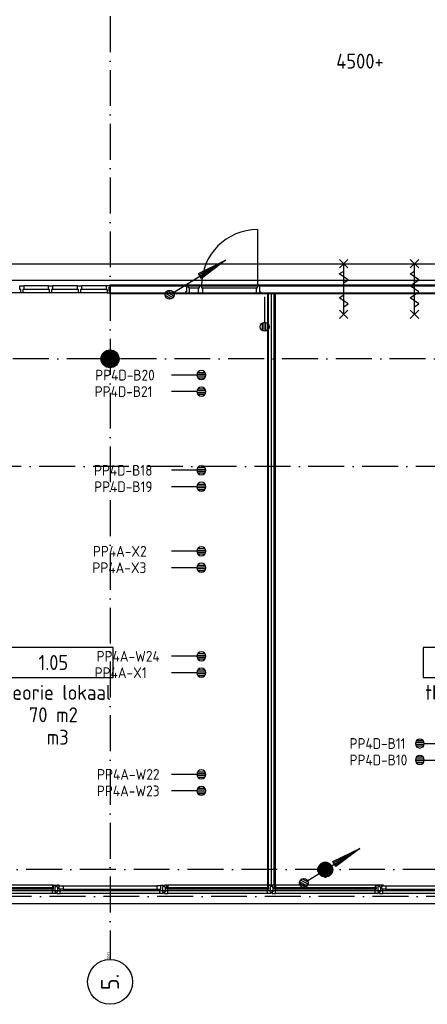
# Model space of a CAD drawing. Header units: millimetres. Extents: x 84333 to 240712, y -2244 to 84291.
# Tile 66 of 74: x 204107 to 210924, y 39772 to 56254. Entities that reach past the tile are written whole.
import ezdxf
from ezdxf.enums import TextEntityAlignment as Align

# ---------------------------------------------------------------- set-up
doc = ezdxf.new("R2010")
doc.units = ezdxf.units.MM
doc.header["$LTSCALE"] = 100
doc.linetypes.add('DASHDOT', pattern=[9, 6, -1.5, 0, -1.5])
doc.layers.get('0').update_dxf_attribs({"linetype": 'CONTINUOUS'})
for name, color, linetype in [('AFDELING', 4, 'CONTINUOUS'), ('AL$1----_TEKST', 7, 'CONTINUOUS'), ('AL$7----_STRAMIEN', 1, 'DASHDOT'), ('AL21----_BUITENWAND', 4, 'CONTINUOUS'), ('AL22----_BINNENWAND', 7, 'CONTINUOUS'), ('AL28----_KONSTRUKTIE', 3, 'CONTINUOUS'), ('AL31----_BUITENKOZ', 7, 'CONTINUOUS'), ('AL32----_BINNENKOZ', 7, 'CONTINUOUS'), ('AL65----_BEVEILIGING', 7, 'CONTINUOUS'), ('ALN-----_BLOCKNAAM', 2, 'CONTINUOUS'), ('ALXAA---_GEWBETON', 12, 'CONTINUOUS'), ('ALXOU---_GLAS', 7, 'CONTINUOUS'), ('EB6441--_ATTRIB', 2, 'CONTINUOUS'), ('EL6126--_PVR', 3, 'CONTINUOUS'), ('EL6441--_DATACOM', 3, 'CONTINUOUS'), ('GEBOUWLABEL', 4, 'CONTINUOUS'), ('INHOUD', 7, 'CONTINUOUS'), ('KABELGGOOT1', 8, 'CONTINUOUS'), ('OMSCHRIJVING', 7, 'CONTINUOUS'), ('OPPERVLAK', 7, 'CONTINUOUS'), ('VOLGNUMMER', 7, 'CONTINUOUS')]:
    doc.layers.add(name, color=color, linetype=linetype)
doc.styles.add('1_8', font='ISO', dxfattribs={"height": 1.8})
doc.styles.add('NORATT', font='iso.shx')
doc.styles.get("Standard").update_dxf_attribs({"font": 'iso.shx'})
doc.styles.add('TECHNIC', font='technic_.ttf')

# ---------------------------------------------------------------- blocks, each defined once
blk = doc.blocks.new('ES4X2')
for p, q in [((-0.45, 1.4), (-0.45, 2.6)), ((-0.15, 1.27), (-0.15, 2.73)), ((0.15, 1.27), (0.15, 2.73)), ((0.45, 1.4), (0.45, 2.6)), ((0, 1.25), (0, -3))]:
    blk.add_line(p, q)
blk.add_circle((0, 2), 0.75)
at = {"style": '1_8', "flags": 8}
for tag, p in [('NUMMER', (1.25, 3.5)), ('CODE', (-1.25, 3.5))]:
    blk.add_attdef(tag, text='', height=1.8, rotation=90, dxfattribs=at).set_placement(p, align=Align.MIDDLE_LEFT)
blk.add_attdef('M_CODE', text='', height=1.8, dxfattribs=at).set_placement((0, 0), align=Align.MIDDLE_CENTER)
blk = doc.blocks.new('ES111201')
for p, q in [((0.38, 0.65), (5.5, 9.53)), ((0.73, 0.15), (-0.73, 0.15)), ((0.6, 0.45), (-0.6, 0.45)), ((0.73, -0.15), (-0.73, -0.15)), ((0.6, -0.45), (-0.6, -0.45))]:
    blk.add_line(p, q)
for points in [[(2.57, 5.45), (5.5, 9.53), (3.43, 4.95)], [(3.22, 5.07), (4.63, 8.01), (2.78, 5.32)]]:
    blk.add_lwpolyline(points, close=True)
blk.add_circle((0, 0), 0.75)
blk = doc.blocks.new('1011')
at = {"layer": 'AL$7----_STRAMIEN', "color": 7, "linetype": 'Continuous'}
blk.add_circle((-750, 0), 750, dxfattribs=at)
at = {"layer": 'AL$7----_STRAMIEN', "color": 3, "linetype": 'Continuous'}
blk.add_attdef('STR-NAAM', text='', height=600, rotation=360, dxfattribs=at).set_placement((-750, 0), align=Align.MIDDLE)
at = {"layer": 'ALN-----_BLOCKNAAM', "linetype": 'Continuous'}
blk.add_text('1011', height=100, dxfattribs=at).set_placement((0, 0))
blk = doc.blocks.new('GEBOUWLABEL')
at = {"layer": 'VOLGNUMMER'}
blk.add_lwpolyline([(-4, -1), (4, -1), (4, 1), (-4, 1)], close=True, dxfattribs=at)
at = {"color": 0, "linetype": 'ByBlock', "flags": 1}
for tag, p in [('OPPERVLAKTESOORT', (0.5, 8)), ('TERREIN', (0.5, 6.5)), ('GEBOUW', (0.5, 5)), ('GEBRUIKSFUNCTIE', (0.5, 3.5)), ('BOUWLAAG', (0.5, 2)), ('HOOGTE', (0, -6.5)), ('RUIMTEFUNCTIE', (0, -8))]:
    blk.add_attdef(tag, text='', height=1, dxfattribs=at).set_placement(p, align=Align.MIDDLE_CENTER)
at = {"layer": 'INHOUD', "color": 0, "linetype": 'ByBlock'}
blk.add_attdef('INHOUD', text='', height=1, dxfattribs=at).set_placement((0, -5), align=Align.MIDDLE_CENTER)
at = {"layer": 'OMSCHRIJVING', "color": 0, "linetype": 'ByBlock'}
blk.add_attdef('OMSCHRIJVING', text='', height=1, dxfattribs=at).set_placement((0, -2), align=Align.MIDDLE_CENTER)
at = {"layer": 'OPPERVLAK', "color": 0, "linetype": 'ByBlock'}
blk.add_attdef('OPPERVLAK', text='', height=1, dxfattribs=at).set_placement((0, -3.5), align=Align.MIDDLE_CENTER)
at = {"layer": 'VOLGNUMMER', "color": 0, "linetype": 'ByBlock'}
blk.add_attdef('VOLGNUMMER', text='', height=1, dxfattribs=at).set_placement((0, 0), align=Align.MIDDLE_CENTER)
blk = doc.blocks.new('A$C13e6995e')
at = {"layer": 'AL$7----_STRAMIEN', "color": 1}
for p, q in [((152664, 52820), (49978, 52820)), ((152204, 51020), (4612, 51020)), ((151985, 44270), (8891, 44270)), ((152377, 43820), (9684, 43820))]:
    blk.add_line(p, q, dxfattribs=at)
blk.add_lwpolyline([(121285, 79257), (121285, 42766)], dxfattribs=at)
at = {"layer": 'AL21----_BUITENWAND', "color": 8}
for p, q in [((114085, 43920), (146485, 43920)), ((146485, 43700), (114085, 43700))]:
    blk.add_line(p, q, dxfattribs=at)
at = {"layer": 'AL22----_BINNENWAND', "color": 8}
for p, q in [((121285, 54060), (127043, 54060)), ((121285, 53910), (121285, 54060)), ((127043, 53910), (121285, 53910)), ((125860, 44010), (125710, 44010))]:
    blk.add_line(p, q, dxfattribs=at)
at = {"layer": 'AL22----_BINNENWAND', "color": 8, "linetype": 'Continuous'}
for p, q in [((121285, 54045), (127043, 54045)), ((121285, 53925), (127043, 53925))]:
    blk.add_line(p, q, dxfattribs=at)
at = {"layer": 'AL22----_BINNENWAND', "color": 8}
for points in [[(123750, 54984), (123750, 54050)], [(122549, 54061), (122549, 54036), (122565, 54036), (122565, 53944), (122549, 53944), (122549, 53922), (122616, 53922), (122616, 54010), (122599, 54010), (122599, 54061), (122549, 54061)], [(122599, 54061), (122783, 54061)], [(122616, 54010), (122766, 54010)], [(122616, 53922), (122766, 53922)], [(122783, 54061), (122816, 54061), (122816, 54010), (122833, 54010), (122833, 53922), (122766, 53922), (122766, 54010), (122783, 54010), (122783, 54061), (122816, 54061)], [(122816, 54050), (123750, 54050)], [(122816, 54010), (123750, 54010)], [(123800, 54061), (123800, 54036), (123784, 54036), (123784, 53944), (123800, 53944), (123800, 53922), (123733, 53922), (123733, 54010), (123750, 54010), (123750, 54061), (123800, 54061)], [(123937, 44010), (123937, 53927)], [(123985, 44010), (123985, 53927)], [(124032, 44010), (124032, 53927)]]:
    blk.add_lwpolyline(points, dxfattribs=at)
blk.add_lwpolyline([(123922, 44010), (123922, 53927), (124047, 53927), (124047, 44010)], close=True, dxfattribs=at)
blk.add_arc((123750, 54050), 934, 90, 180, dxfattribs=at)
at = {"layer": 'AL28----_KONSTRUKTIE', "color": 8}
for centre, radius in [((121285, 52820), 150), ((124885, 44270), 125)]:
    blk.add_circle(centre, radius, dxfattribs=at)
at = {"layer": 'AL31----_BUITENKOZ', "color": 8}
for p, q in [((120320, 44010), (118650, 44010)), ((123920, 44010), (122250, 44010)), ((125720, 44010), (124050, 44010)), ((120320, 43871), (118650, 43871)), ((122120, 43871), (120450, 43871)), ((120500, 43997), (122070, 43997)), ((120500, 43943), (122070, 43943)), ((123920, 43871), (122250, 43871)), ((125720, 43871), (124050, 43871)), ((127520, 43871), (125850, 43871)), ((125900, 43997), (127470, 43997)), ((125900, 43943), (127470, 43943))]:
    blk.add_line(p, q, dxfattribs=at)
at = {"layer": 'AL31----_BUITENKOZ', "color": 8, "linetype": 'Continuous'}
for p, q in [((120332, 44010), (120320, 44010)), ((120320, 44010), (120320, 43973)), ((120332, 44005), (120332, 44010)), ((120337, 44010), (120376, 44010)), ((120337, 43943), (120337, 44010)), ((120376, 44010), (120376, 44004)), ((120433, 44010), (120394, 44010)), ((120394, 44010), (120394, 44004)), ((120433, 43943), (120433, 44010)), ((122137, 44010), (122176, 44010)), ((122137, 43943), (122137, 44010)), ((122176, 44010), (122176, 44004)), ((122233, 44010), (122194, 44010)), ((122194, 44010), (122194, 44004)), ((122233, 43943), (122233, 44010)), ((122238, 44005), (122238, 44010)), ((122238, 44010), (122250, 44010)), ((122250, 44010), (122250, 43973)), ((123932, 44010), (123920, 44010)), ((123920, 44010), (123920, 43973)), ((123932, 44005), (123932, 44010)), ((123937, 44010), (123976, 44010)), ((123937, 43943), (123937, 44010)), ((123976, 44010), (123976, 44004)), ((124033, 44010), (123994, 44010)), ((123994, 44010), (123994, 44004)), ((124033, 43943), (124033, 44010)), ((124038, 44005), (124038, 44010)), ((124038, 44010), (124050, 44010)), ((124050, 44010), (124050, 43973)), ((125732, 44010), (125720, 44010)), ((125720, 44010), (125720, 43973)), ((125732, 44005), (125732, 44010)), ((125737, 44010), (125776, 44010)), ((125737, 43943), (125737, 44010)), ((125776, 44010), (125776, 44004)), ((125833, 44010), (125794, 44010)), ((125794, 44010), (125794, 44004)), ((125833, 43943), (125833, 44010)), ((120320, 43973), (120337, 43973)), ((120320, 43890), (120320, 43943)), ((120320, 43943), (120337, 43943)), ((120320, 43882), (120320, 43890)), ((120320, 43878), (120320, 43882)), ((120320, 43871), (120320, 43878)), ((120357, 43871), (120320, 43871)), ((120337, 44005), (120332, 44005)), ((120337, 43973), (120337, 44005)), ((120376, 43871), (120357, 43871)), ((120376, 43981), (120362, 43981)), ((120362, 43981), (120362, 43901)), ((120362, 43901), (120376, 43901)), ((120376, 44004), (120376, 43990)), ((120376, 43990), (120376, 43990)), ((120376, 43990), (120376, 43981)), ((120376, 43901), (120376, 43891)), ((120376, 43891), (120376, 43891)), ((120376, 43891), (120376, 43877)), ((120376, 43877), (120376, 43871)), ((120394, 44004), (120394, 43990)), ((120394, 43990), (120394, 43990)), ((120394, 43990), (120394, 43980)), ((120394, 43980), (120408, 43980)), ((120408, 43900), (120394, 43900)), ((120394, 43900), (120394, 43891)), ((120394, 43891), (120394, 43891)), ((120394, 43891), (120394, 43877)), ((120394, 43877), (120394, 43871)), ((120394, 43871), (120413, 43871)), ((120408, 43980), (120408, 43900)), ((120413, 43871), (120450, 43871)), ((120433, 43943), (120433, 43997)), ((120433, 43997), (120500, 43997)), ((120450, 43943), (120433, 43943)), ((120500, 43943), (120433, 43943)), ((120450, 43890), (120450, 43943)), ((120450, 43882), (120450, 43890)), ((120450, 43878), (120450, 43882)), ((120450, 43871), (120450, 43878)), ((120500, 43997), (120500, 43943)), ((122137, 43997), (122070, 43997)), ((122070, 43997), (122070, 43943)), ((122070, 43943), (122137, 43943)), ((122120, 43890), (122120, 43943)), ((122120, 43943), (122137, 43943)), ((122120, 43882), (122120, 43890)), ((122120, 43878), (122120, 43882)), ((122120, 43871), (122120, 43878)), ((122157, 43871), (122120, 43871)), ((122137, 43943), (122137, 43997)), ((122176, 43871), (122157, 43871)), ((122176, 43981), (122162, 43981)), ((122162, 43981), (122162, 43901)), ((122162, 43901), (122176, 43901)), ((122176, 44004), (122176, 43990)), ((122176, 43990), (122176, 43990)), ((122176, 43990), (122176, 43981)), ((122176, 43901), (122176, 43891)), ((122176, 43891), (122176, 43891)), ((122176, 43891), (122176, 43877)), ((122176, 43877), (122176, 43871)), ((122194, 44004), (122194, 43990)), ((122194, 43990), (122194, 43990)), ((122194, 43990), (122194, 43980)), ((122194, 43980), (122208, 43980)), ((122208, 43900), (122194, 43900)), ((122194, 43900), (122194, 43891)), ((122194, 43891), (122194, 43891)), ((122194, 43891), (122194, 43877)), ((122194, 43877), (122194, 43871)), ((122194, 43871), (122213, 43871)), ((122208, 43980), (122208, 43900)), ((122213, 43871), (122250, 43871)), ((122233, 43973), (122233, 44005)), ((122233, 44005), (122238, 44005)), ((122250, 43973), (122233, 43973)), ((122250, 43943), (122233, 43943)), ((122250, 43890), (122250, 43943)), ((122250, 43882), (122250, 43890)), ((122250, 43878), (122250, 43882)), ((122250, 43871), (122250, 43878)), ((123920, 43973), (123937, 43973)), ((123920, 43890), (123920, 43943)), ((123920, 43943), (123937, 43943)), ((123920, 43882), (123920, 43890)), ((123920, 43878), (123920, 43882)), ((123920, 43871), (123920, 43878)), ((123957, 43871), (123920, 43871)), ((123937, 44005), (123932, 44005)), ((123937, 43973), (123937, 44005)), ((123976, 43871), (123957, 43871)), ((123976, 43981), (123962, 43981)), ((123962, 43981), (123962, 43901)), ((123962, 43901), (123976, 43901)), ((123976, 44004), (123976, 43990)), ((123976, 43990), (123976, 43990)), ((123976, 43990), (123976, 43981)), ((123976, 43901), (123976, 43891)), ((123976, 43891), (123976, 43891)), ((123976, 43891), (123976, 43877)), ((123976, 43877), (123976, 43871)), ((123994, 44004), (123994, 43990)), ((123994, 43990), (123994, 43990)), ((123994, 43990), (123994, 43980)), ((123994, 43980), (124008, 43980)), ((124008, 43900), (123994, 43900)), ((123994, 43900), (123994, 43891)), ((123994, 43891), (123994, 43891)), ((123994, 43891), (123994, 43877)), ((123994, 43877), (123994, 43871)), ((123994, 43871), (124013, 43871)), ((124008, 43980), (124008, 43900)), ((124013, 43871), (124050, 43871)), ((124033, 43973), (124033, 44005)), ((124033, 44005), (124038, 44005)), ((124050, 43973), (124033, 43973)), ((124050, 43943), (124033, 43943)), ((124050, 43890), (124050, 43943)), ((124050, 43882), (124050, 43890)), ((124050, 43878), (124050, 43882)), ((124050, 43871), (124050, 43878)), ((125720, 43973), (125737, 43973)), ((125720, 43890), (125720, 43943)), ((125720, 43943), (125737, 43943)), ((125720, 43882), (125720, 43890)), ((125720, 43878), (125720, 43882)), ((125720, 43871), (125720, 43878)), ((125757, 43871), (125720, 43871)), ((125737, 44005), (125732, 44005)), ((125737, 43973), (125737, 44005)), ((125776, 43871), (125757, 43871)), ((125776, 43981), (125762, 43981)), ((125762, 43981), (125762, 43901)), ((125762, 43901), (125776, 43901)), ((125776, 44004), (125776, 43990)), ((125776, 43990), (125776, 43990)), ((125776, 43990), (125776, 43981)), ((125776, 43901), (125776, 43891)), ((125776, 43891), (125776, 43891)), ((125776, 43891), (125776, 43877)), ((125776, 43877), (125776, 43871)), ((125794, 44004), (125794, 43990)), ((125794, 43990), (125794, 43990)), ((125794, 43990), (125794, 43980)), ((125794, 43980), (125808, 43980)), ((125808, 43900), (125794, 43900)), ((125794, 43900), (125794, 43891)), ((125794, 43891), (125794, 43891)), ((125794, 43891), (125794, 43877)), ((125794, 43877), (125794, 43871)), ((125794, 43871), (125813, 43871)), ((125808, 43980), (125808, 43900)), ((125813, 43871), (125850, 43871)), ((125833, 43943), (125833, 43997)), ((125833, 43997), (125900, 43997)), ((125850, 43943), (125833, 43943)), ((125900, 43943), (125833, 43943)), ((125850, 43890), (125850, 43943)), ((125850, 43882), (125850, 43890)), ((125850, 43878), (125850, 43882)), ((125850, 43871), (125850, 43878)), ((125900, 43997), (125900, 43943))]:
    blk.add_line(p, q, dxfattribs=at)
at = {"layer": 'AL32----_BINNENKOZ', "color": 8}
for p, q in [((119791, 53928), (119340, 53928)), ((119774, 53979), (119774, 54042)), ((119774, 54042), (119841, 54042)), ((119791, 53979), (119774, 53979)), ((119791, 53928), (119791, 53979)), ((119824, 53928), (119791, 53928)), ((119841, 53979), (119824, 53979)), ((119824, 53979), (119824, 53928)), ((120275, 53928), (119824, 53928)), ((120258, 54042), (119841, 54042)), ((120258, 54042), (119841, 54042)), ((119841, 54042), (119841, 53979)), ((120258, 53979), (119841, 53979)), ((120258, 53979), (120258, 54042)), ((120258, 54042), (120325, 54042)), ((120275, 53979), (120258, 53979)), ((120275, 53928), (120275, 53979)), ((120308, 53928), (120275, 53928)), ((120325, 53979), (120308, 53979)), ((120308, 53979), (120308, 53928)), ((120759, 53928), (120308, 53928)), ((120325, 54042), (120325, 53979)), ((120742, 54042), (120325, 54042)), ((120742, 54042), (120325, 54042)), ((120742, 53979), (120325, 53979)), ((120742, 53979), (120742, 54042)), ((120742, 54042), (120809, 54042)), ((120759, 53979), (120742, 53979)), ((120759, 53928), (120759, 53979)), ((120792, 53928), (120759, 53928)), ((120809, 53979), (120792, 53979)), ((120792, 53979), (120792, 53928)), ((121243, 53928), (120792, 53928)), ((121226, 54042), (120809, 54042)), ((121226, 54042), (120809, 54042)), ((120809, 54042), (120809, 53979)), ((121226, 53979), (120809, 53979)), ((121285, 54042), (121218, 54042)), ((121218, 54042), (121218, 53979)), ((121218, 53979), (121235, 53979)), ((121235, 53979), (121235, 53928)), ((121235, 53928), (121285, 53928)), ((121269, 53953), (121269, 54020)), ((121269, 54020), (121285, 54020)), ((121285, 53953), (121269, 53953)), ((121285, 54020), (121285, 54042)), ((121285, 53928), (121285, 53953))]:
    blk.add_line(p, q, dxfattribs=at)
at = {"layer": 'AL65----_BEVEILIGING', "color": 8, "linetype": 'Continuous'}
for points in [[(125263, 54346), (125123, 54486)], [(125123, 54346), (125263, 54486)], [(125193, 53566), (125193, 54416)], [(126447, 54346), (126307, 54486)], [(126307, 54346), (126447, 54486)], [(126377, 53566), (126377, 54416)], [(125193, 54091), (125268, 54141), (125118, 54241), (125193, 54291)], [(126377, 54091), (126452, 54141), (126302, 54241), (126377, 54291)], [(126377, 53891), (126452, 53941), (126302, 54041), (126377, 54091)], [(125193, 53691), (125268, 53741), (125118, 53841), (125193, 53891)], [(126377, 53691), (126452, 53741), (126302, 53841), (126377, 53891)], [(125263, 53496), (125123, 53636)], [(125123, 53496), (125263, 53636)], [(126447, 53496), (126307, 53636)], [(126307, 53496), (126447, 53636)]]:
    blk.add_lwpolyline(points, dxfattribs=at)
at = {"layer": 'ALXAA---_GEWBETON', "color": 8}
for p, q in [((121165, 52730), (121165, 52910)), ((121185, 52708), (121185, 52932)), ((121205, 52693), (121205, 52947)), ((121225, 52683), (121225, 52958)), ((121245, 52675), (121245, 52965)), ((121265, 52671), (121265, 52969)), ((121285, 52670), (121285, 52970)), ((121305, 52671), (121305, 52969)), ((121325, 52675), (121325, 52965)), ((121345, 52683), (121345, 52958)), ((121365, 52693), (121365, 52947)), ((121385, 52708), (121385, 52932)), ((121405, 52730), (121405, 52910)), ((121145, 52766), (121145, 52874)), ((121425, 52766), (121425, 52874)), ((124785, 44346), (124984, 44346)), ((124805, 44366), (124965, 44366)), ((124838, 44386), (124932, 44386)), ((124760, 44266), (125010, 44266)), ((124761, 44286), (125009, 44286)), ((124762, 44246), (125008, 44246)), ((124765, 44306), (125005, 44306)), ((124768, 44226), (125002, 44226)), ((124773, 44326), (124997, 44326)), ((124778, 44206), (124992, 44206)), ((124793, 44186), (124977, 44186)), ((124816, 44166), (124954, 44166)), ((124872, 44146), (124898, 44146))]:
    blk.add_line(p, q, dxfattribs=at)
at = {"layer": 'ALXOU---_GLAS', "color": 8}
for p, q in [((118635, 43971), (120335, 43971)), ((120335, 43945), (118635, 43945)), ((120335, 43971), (120335, 43945)), ((122235, 43945), (122235, 43971)), ((122235, 43971), (123935, 43971)), ((123935, 43945), (122235, 43945)), ((123935, 43971), (123935, 43945)), ((124035, 43945), (124035, 43971)), ((124035, 43971), (125735, 43971)), ((125735, 43945), (124035, 43945)), ((125735, 43971), (125735, 43945))]:
    blk.add_line(p, q, dxfattribs=at)
at = {"layer": 'KABELGGOOT1'}
for p, q in [((127913, 54406, 2750), (117636, 54406, 2750)), ((106555, 54136, 2750), (128258, 54136, 2750))]:
    blk.add_line(p, q, dxfattribs=at)
at = {"layer": 'AL$7----_STRAMIEN', "xscale": 0.5, "yscale": 0.5, "zscale": 0.5, "rotation": 90.00000000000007}
blk.add_blockref('1011', (121285, 42766), dxfattribs=at).add_auto_attribs({'STR-NAAM': '5.'})
at = {"layer": 'GEBOUWLABEL', "color": 8, "xscale": 250, "yscale": 250, "zscale": 250}
for p, values in [((120337, 47737), {'VOLGNUMMER': '1.05', 'OMSCHRIJVING': 'theorie lokaal', 'OPPERVLAK': '70 m2', 'INHOUD': ' m3'}), ((127522, 47737), {'VOLGNUMMER': '1.03a', 'OMSCHRIJVING': 'theorie lokaal', 'OPPERVLAK': '70 m2', 'INHOUD': ' m3'})]:
    blk.add_blockref('GEBOUWLABEL', p, dxfattribs=at).add_auto_attribs(values)
at = {"layer": 'AFDELING', "color": 8, "style": 'TECHNIC'}
for p in [(92219, 54468), (58038, 41625), (88108, 41444)]:
    blk.add_attdef('VIDE', text='', height=500, dxfattribs=at).set_placement(p, align=Align.CENTER)
blk.add_attdef('VIDE', text='', height=500, rotation=90, dxfattribs=at).set_placement((75129, 25766), align=Align.CENTER)
at = {"layer": 'AL$1----_TEKST', "color": 8}
blk.add_text('4500+', height=250, dxfattribs=at).set_placement((125068, 57679))

msp = doc.modelspace()

# ---------------------------------------------------------------- block references
at = {"layer": 'EL6126--_PVR', "xscale": 99.99999999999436, "yscale": 99.99999999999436, "zscale": 99.99999999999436, "rotation": 331.7005555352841}
for p in [(206613, 51649, 1500), (208859, 41803)]:
    msp.add_blockref('ES111201', p, dxfattribs=at)
at = {"layer": 'EL6441--_DATACOM'}
msp.add_blockref('A$C13e6995e', (84333, -2244), dxfattribs=at)
at = {"layer": 'EL6441--_DATACOM', "xscale": 100.0000000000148, "yscale": 100.0000000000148, "zscale": 100.0000000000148, "rotation": 179.9997926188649}
msp.add_blockref('ES4X2', (208205, 51313, 1500), dxfattribs=at)
at = {"layer": 'EL6441--_DATACOM'}
ref = msp.add_blockref('ES4X2', (206945, 50305, 1500), dxfattribs=dict(at, xscale=-99.99999999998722, yscale=100, zscale=100, rotation=270.0006221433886))
ref.add_attrib('CODE', 'PP4D-B20', dxfattribs={"layer": 'EB6441--_ATTRIB', "color": 1, "height": 180, "rotation": 0.0004, "style": 'NORATT', "flags": 8}).set_placement((206366, 50304, 1500), align=Align.MIDDLE_RIGHT)
ref = msp.add_blockref('ES4X2', (206945, 50029, 1500), dxfattribs=dict(at, xscale=-99.99999999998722, yscale=100, zscale=100, rotation=270.0006221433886))
ref.add_attrib('CODE', 'PP4D-B21', dxfattribs={"layer": 'EB6441--_ATTRIB', "color": 1, "height": 180, "rotation": 0.0004, "style": 'NORATT', "flags": 8}).set_placement((206328, 50029, 1500), align=Align.MIDDLE_RIGHT)
ref = msp.add_blockref('ES4X2', (206945, 48712, 1500), dxfattribs=dict(at, xscale=-99.99999999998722, yscale=100, zscale=100, rotation=270.0006221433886))
ref.add_attrib('CODE', 'PP4D-B18', dxfattribs={"layer": 'EB6441--_ATTRIB', "color": 1, "height": 180, "rotation": 0.0004, "style": 'NORATT', "flags": 8}).set_placement((206328, 48711, 1500), align=Align.MIDDLE_RIGHT)
ref = msp.add_blockref('ES4X2', (206945, 48436, 1500), dxfattribs=dict(at, xscale=-99.99999999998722, yscale=100, zscale=100, rotation=270.0006221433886))
ref.add_attrib('CODE', 'PP4D-B19', dxfattribs={"layer": 'EB6441--_ATTRIB', "color": 1, "height": 180, "rotation": 0.0004, "style": 'NORATT', "flags": 8}).set_placement((206328, 48435, 1500), align=Align.MIDDLE_RIGHT)
ref = msp.add_blockref('ES4X2', (206945, 47356, 1500), dxfattribs=dict(at, xscale=-99.99999999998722, yscale=100, zscale=100, rotation=270.0006221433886))
ref.add_attrib('CODE', 'PP4A-X2', dxfattribs={"layer": 'EB6441--_ATTRIB', "color": 1, "height": 180, "rotation": 0.0004, "style": 'NORATT', "flags": 8}).set_placement((206231, 47355, 1500), align=Align.MIDDLE_RIGHT)
ref = msp.add_blockref('ES4X2', (206945, 47080, 1500), dxfattribs=dict(at, xscale=-99.99999999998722, yscale=100, zscale=100, rotation=270.0006221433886))
ref.add_attrib('CODE', 'PP4A-X3', dxfattribs={"layer": 'EB6441--_ATTRIB', "color": 1, "height": 180, "rotation": 0.0004, "style": 'NORATT', "flags": 8}).set_placement((206226, 47080, 1500), align=Align.MIDDLE_RIGHT)
ref = msp.add_blockref('ES4X2', (206945, 45598, 1500), dxfattribs=dict(at, xscale=-99.99999999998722, yscale=100, zscale=100, rotation=270.0006221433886))
ref.add_attrib('CODE', 'PP4A-W24', dxfattribs={"layer": 'EB6441--_ATTRIB', "color": 1, "height": 180, "rotation": 0.0004, "style": 'NORATT', "flags": 8}).set_placement((206449, 45598, 1500), align=Align.MIDDLE_RIGHT)
ref = msp.add_blockref('ES4X2', (206945, 45323, 1500), dxfattribs=dict(at, xscale=-99.99999999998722, yscale=100, zscale=100, rotation=270.0006221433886))
ref.add_attrib('CODE', 'PP4A-X1', dxfattribs={"layer": 'EB6441--_ATTRIB', "color": 1, "height": 180, "rotation": 0.0004, "style": 'NORATT', "flags": 8}).set_placement((206231, 45322, 1500), align=Align.MIDDLE_RIGHT)
ref = msp.add_blockref('ES4X2', (210999, 44137), dxfattribs=dict(at, xscale=-99.99999999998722, yscale=100, zscale=100, rotation=90.00062214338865))
ref.add_attrib('CODE', 'PP4D-B11', dxfattribs={"layer": 'EB6441--_ATTRIB', "color": 1, "height": 180, "rotation": 0.0004, "style": 'NORATT', "flags": 8}).set_placement((209623, 44137), align=Align.MIDDLE_LEFT)
ref = msp.add_blockref('ES4X2', (210999, 43861), dxfattribs=dict(at, xscale=-99.99999999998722, yscale=100, zscale=100, rotation=90.00062214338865))
ref.add_attrib('CODE', 'PP4D-B10', dxfattribs={"layer": 'EB6441--_ATTRIB', "color": 1, "height": 180, "rotation": 0.0004, "style": 'NORATT', "flags": 8}).set_placement((209623, 43862), align=Align.MIDDLE_LEFT)
ref = msp.add_blockref('ES4X2', (206945, 43620, 1500), dxfattribs=dict(at, xscale=-99.99999999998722, yscale=100, zscale=100, rotation=270.0006221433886))
ref.add_attrib('CODE', 'PP4A-W22', dxfattribs={"layer": 'EB6441--_ATTRIB', "color": 1, "height": 180, "rotation": 0.0004, "style": 'NORATT', "flags": 8}).set_placement((206446, 43620, 1500), align=Align.MIDDLE_RIGHT)
ref = msp.add_blockref('ES4X2', (206945, 43345, 1500), dxfattribs=dict(at, xscale=-99.99999999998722, yscale=100, zscale=100, rotation=270.0006221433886))
ref.add_attrib('CODE', 'PP4A-W23', dxfattribs={"layer": 'EB6441--_ATTRIB', "color": 1, "height": 180, "rotation": 0.0004, "style": 'NORATT', "flags": 8}).set_placement((206446, 43344, 1500), align=Align.MIDDLE_RIGHT)

doc.saveas('drawing.dxf')
